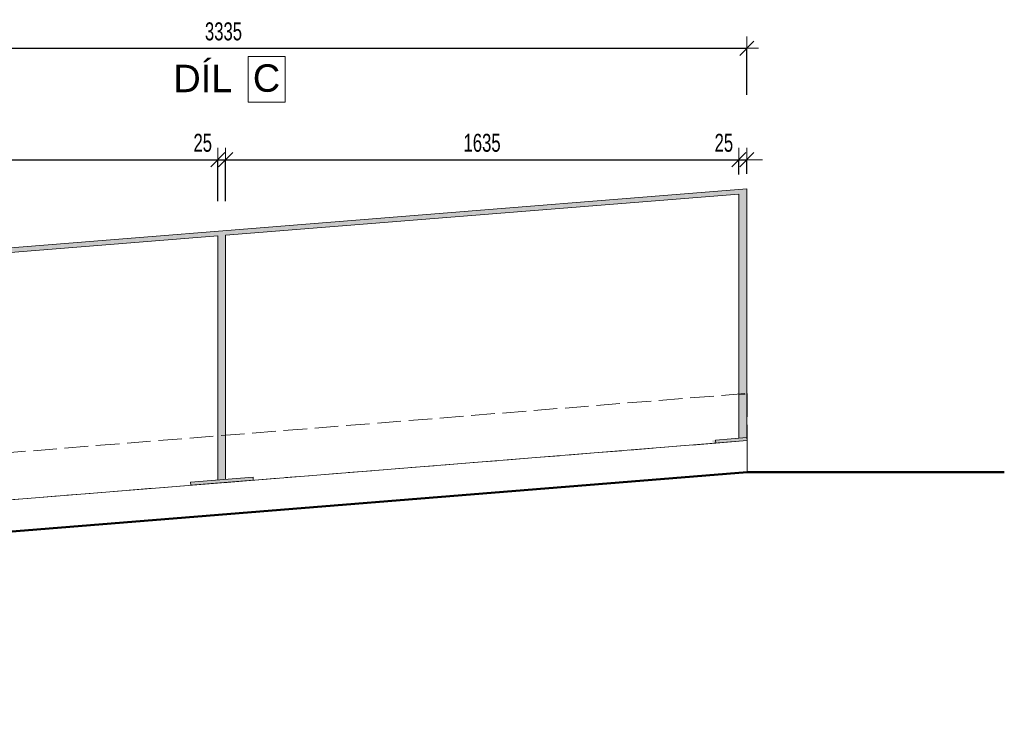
# Model space of a CAD drawing. Header units: millimetres. Extents: x -27650 to 9270, y -105989 to -87594.
# Tile 15 of 15: x 6132 to 9270, y -90345 to -88094. Entities that reach past the tile are written whole.
import ezdxf

# ---------------------------------------------------------------- set-up
doc = ezdxf.new("R2010")
doc.units = ezdxf.units.MM
doc.header["$PDMODE"] = 65
doc.linetypes.add('Carkovana 2x_1', pattern=[100, 75, -25])
doc.linetypes.add('Cerchovana_1', pattern=[125, 75, -25, 0, -25])
doc.layers.add('XR$1$(Z17) - ZÁBRADLÍ OPĚRNÁ ZEĎ - CELEK 1_50_1', color=7, linetype='Continuous', lineweight=25)
doc.styles.add('ARIAL', font='ARIAL.TTF')
doc.styles.add('ARIALNARROW', font='ARIALN.TTF')
doc.dimstyles.new('DIMSTYLE_4', dxfattribs={"dimtxt": 57.25, "dimasz": 75, "dimexe": 0, "dimexo": 0, "dimgap": 28.625, "dimtad": 2, "dimdec": 0, "dimrnd": 5, "dimzin": 12, "dimdsep": 46, "dimtxsty": 'ARIALNARROW', "dimblk1": 'ALL_ML_STRICH', "dimblk2": 'ALL_ML_STRICH', "dimsah": 1, "dimcen": 0, "dimclrd": 6, "dimclre": 6, "dimclrt": 6, "dimadec": 0, "dimazin": 0, "dimtfac": 1, "dimtdec": 0, "dimtix": 1, "dimtmove": 2, "dimatfit": 3, "dimfxl": 0, "dimtvp": 1.2, "dimtzin": 0, "dimlwd": 0, "dimlwe": 13, "dimarcsym": 0})
doc.dimstyles.new('DIMSTYLE_5', dxfattribs={"dimtxt": 57.25, "dimasz": 75, "dimexe": 0, "dimexo": 0, "dimgap": 28.625, "dimtad": 2, "dimdec": 0, "dimrnd": 5, "dimzin": 12, "dimdsep": 46, "dimtxsty": 'ARIALNARROW', "dimblk1": 'ALL_ML_STRICH', "dimblk2": 'ALL_ML_STRICH', "dimsah": 1, "dimcen": 0, "dimclrd": 6, "dimclre": 6, "dimclrt": 6, "dimadec": 0, "dimazin": 0, "dimtfac": 1, "dimtdec": 0, "dimtix": 1, "dimtmove": 2, "dimatfit": 3, "dimfxl": 0, "dimtzin": 0, "dimlwd": 0, "dimlwe": 13, "dimarcsym": 0})

# ---------------------------------------------------------------- blocks, each defined once
blk = doc.blocks.new('KOMPLEXNÍ OBJEKT_7')
at = {"layer": 'XR$1$(Z17) - ZÁBRADLÍ OPĚRNÁ ZEĎ - CELEK 1_50_1', "color": 5, "linetype": 'Continuous', "lineweight": 13}
for p, q in [((8449.5, -89425.2), (8349.8, -89433.2)), ((8450.3, -89435.1), (8449.5, -89425.2)), ((8349.8, -89433.2), (8350.6, -89443.1)), ((8350.6, -89443.1), (8450.3, -89435.1))]:
    blk.add_line(p, q, dxfattribs=at)
blk = doc.blocks.new('KOMPLEXNÍ OBJEKT_8')
at = {"layer": 'XR$1$(Z17) - ZÁBRADLÍ OPĚRNÁ ZEĎ - CELEK 1_50_1', "color": 5, "linetype": 'Continuous', "lineweight": 13}
for p, q in [((5215.3, -89684.6), (5115.6, -89692.6)), ((5115.6, -89692.6), (5116.4, -89702.5)), ((5116.4, -89702.5), (5216.1, -89694.5)), ((5216.1, -89694.5), (5215.3, -89684.6))]:
    blk.add_line(p, q, dxfattribs=at)
blk = doc.blocks.new('KOMPLEXNÍ OBJEKT_6')
at = {"layer": 'XR$1$(Z17) - ZÁBRADLÍ OPĚRNÁ ZEĎ - CELEK 1_50_1', "color": 5, "linetype": 'Continuous', "lineweight": 13}
for p, q in [((5115.6, -88899.7), (8449.5, -88632.3)), ((8449.5, -89425.2), (8449.5, -88632.3)), ((6788.8, -88780.5), (8424.5, -88649.3)), ((8424.5, -88649.3), (8424.5, -89427.2)), ((5130.6, -88913.5), (6763.8, -88782.5)), ((6763.8, -88782.5), (6763.8, -89559.3)), ((6788.8, -89559.3), (6788.8, -88780.5)), ((5115.6, -89692.6), (5115.6, -88899.7)), ((5130.6, -88913.5), (5130.6, -89691.3)), ((6876, -89551.3), (6676.6, -89567.3)), ((6876.8, -89561.3), (6876, -89551.3)), ((6676.6, -89567.3), (6677.4, -89577.3)), ((6677.4, -89577.3), (6876.8, -89561.3))]:
    blk.add_line(p, q, dxfattribs=at)
for name in ['KOMPLEXNÍ OBJEKT_7', 'KOMPLEXNÍ OBJEKT_8']:
    blk.add_blockref(name, (0, 0), dxfattribs=at)
blk = doc.blocks.new('ALL_ML_STRICH')
at = {"color": 0, "linetype": 'ByBlock', "lineweight": -2}
for p, q in [((0, -0.5), (0, 0.5)), ((-1, 0), (0.5, 0)), ((-0.3, -0.3), (0.3, 0.3))]:
    blk.add_line(p, q, dxfattribs=at)
blk = doc.blocks.new('*D24')
at = {"layer": 'DEFPOINTS', "color": 6, "linetype": 'Continuous', "lineweight": 13}
for p in [(5130.6, -88539.9), (6763.8, -88782.5), (5130.6, -88913.5)]:
    blk.add_point(p, dxfattribs=at)
at = {"layer": 'XR$1$(Z17) - ZÁBRADLÍ OPĚRNÁ ZEĎ - CELEK 1_50_1', "color": 6, "linetype": 'Continuous', "lineweight": -2}
for p, q in [((5130.6, -88756.1), (5130.6, -88539.9)), ((5130.6, -88539.9), (6763.8, -88539.9)), ((6763.8, -88672.3), (6763.8, -88539.9))]:
    blk.add_line(p, q, dxfattribs=at)
at = {"layer": 'XR$1$(Z17) - ZÁBRADLÍ OPĚRNÁ ZEĎ - CELEK 1_50_1', "color": 6, "linetype": 'Continuous', "lineweight": 13, "xscale": 75, "yscale": 75, "zscale": 75, "rotation": 180}
blk.add_blockref('ALL_ML_STRICH', (5130.6, -88539.9), dxfattribs=at)
at = {"layer": 'XR$1$(Z17) - ZÁBRADLÍ OPĚRNÁ ZEĎ - CELEK 1_50_1', "color": 6, "linetype": 'Continuous', "lineweight": 13, "xscale": 75, "yscale": 75, "zscale": 75}
blk.add_blockref('ALL_ML_STRICH', (6763.8, -88539.9), dxfattribs=at)
at = {"layer": 'XR$1$(Z17) - ZÁBRADLÍ OPĚRNÁ ZEĎ - CELEK 1_50_1', "color": 6, "linetype": 'Continuous', "lineweight": 13, "insert": (5946.6, -88486.3), "char_height": 57.25, "width": 185.817, "attachment_point": 5, "style": 'ARIALNARROW'}
blk.add_mtext('\\W0.81;\\A1;{1635}', dxfattribs=at)
blk = doc.blocks.new('*D25')
at = {"layer": 'DEFPOINTS', "color": 6, "linetype": 'Continuous', "lineweight": 13}
for p in [(6763.8, -88539.9), (6763.8, -88782.5), (6788.8, -88780.5)]:
    blk.add_point(p, dxfattribs=at)
at = {"layer": 'XR$1$(Z17) - ZÁBRADLÍ OPĚRNÁ ZEĎ - CELEK 1_50_1', "color": 6, "linetype": 'Continuous', "lineweight": -2}
for p, q in [((6763.8, -88672.3), (6763.8, -88539.9)), ((6763.8, -88539.9), (6788.8, -88539.9)), ((6788.8, -88672.3), (6788.8, -88539.9))]:
    blk.add_line(p, q, dxfattribs=at)
at = {"layer": 'XR$1$(Z17) - ZÁBRADLÍ OPĚRNÁ ZEĎ - CELEK 1_50_1', "color": 6, "linetype": 'Continuous', "lineweight": 13, "xscale": 75, "yscale": 75, "zscale": 75}
blk.add_blockref('ALL_ML_STRICH', (6788.8, -88539.9), dxfattribs=at)
at = {"layer": 'XR$1$(Z17) - ZÁBRADLÍ OPĚRNÁ ZEĎ - CELEK 1_50_1', "color": 6, "linetype": 'Continuous', "lineweight": 13, "xscale": 75, "yscale": 75, "zscale": 75, "rotation": 180}
blk.add_blockref('ALL_ML_STRICH', (6763.8, -88539.9), dxfattribs=at)
at = {"layer": 'XR$1$(Z17) - ZÁBRADLÍ OPĚRNÁ ZEĎ - CELEK 1_50_1', "color": 6, "linetype": 'Continuous', "lineweight": 13, "insert": (6715.8, -88486.3), "char_height": 57.25, "width": 92.909, "attachment_point": 5, "style": 'ARIALNARROW'}
blk.add_mtext('\\W0.81;\\A1;{25}', dxfattribs=at)
blk = doc.blocks.new('*D26')
at = {"layer": 'DEFPOINTS', "color": 6, "linetype": 'Continuous', "lineweight": 13}
for p in [(6788.8, -88539.9), (8424.5, -88649.3), (6788.8, -88780.5)]:
    blk.add_point(p, dxfattribs=at)
at = {"layer": 'XR$1$(Z17) - ZÁBRADLÍ OPĚRNÁ ZEĎ - CELEK 1_50_1', "color": 6, "linetype": 'Continuous', "lineweight": -2}
for p, q in [((6788.8, -88672.3), (6788.8, -88539.9)), ((6788.8, -88539.9), (8424.5, -88539.9)), ((8424.5, -88586.5), (8424.5, -88539.9))]:
    blk.add_line(p, q, dxfattribs=at)
at = {"layer": 'XR$1$(Z17) - ZÁBRADLÍ OPĚRNÁ ZEĎ - CELEK 1_50_1', "color": 6, "linetype": 'Continuous', "lineweight": 13, "xscale": 75, "yscale": 75, "zscale": 75, "rotation": 180}
blk.add_blockref('ALL_ML_STRICH', (6788.8, -88539.9), dxfattribs=at)
at = {"layer": 'XR$1$(Z17) - ZÁBRADLÍ OPĚRNÁ ZEĎ - CELEK 1_50_1', "color": 6, "linetype": 'Continuous', "lineweight": 13, "xscale": 75, "yscale": 75, "zscale": 75}
blk.add_blockref('ALL_ML_STRICH', (8424.5, -88539.9), dxfattribs=at)
at = {"layer": 'XR$1$(Z17) - ZÁBRADLÍ OPĚRNÁ ZEĎ - CELEK 1_50_1', "color": 6, "linetype": 'Continuous', "lineweight": 13, "insert": (7606, -88486.3), "char_height": 57.25, "width": 185.817, "attachment_point": 5, "style": 'ARIALNARROW'}
blk.add_mtext('\\W0.81;\\A1;{1635}', dxfattribs=at)
blk = doc.blocks.new('*D27')
at = {"layer": 'DEFPOINTS', "color": 6, "linetype": 'Continuous', "lineweight": 13}
for p in [(8424.5, -88539.9), (8449.5, -88632.3), (8424.5, -88649.3)]:
    blk.add_point(p, dxfattribs=at)
at = {"layer": 'XR$1$(Z17) - ZÁBRADLÍ OPĚRNÁ ZEĎ - CELEK 1_50_1', "color": 6, "linetype": 'Continuous', "lineweight": -2}
for p, q in [((8424.5, -88586.5), (8424.5, -88539.9)), ((8424.5, -88539.9), (8449.5, -88539.9)), ((8449.5, -88585.1), (8449.5, -88539.9))]:
    blk.add_line(p, q, dxfattribs=at)
at = {"layer": 'XR$1$(Z17) - ZÁBRADLÍ OPĚRNÁ ZEĎ - CELEK 1_50_1', "color": 6, "linetype": 'Continuous', "lineweight": 13, "xscale": 75, "yscale": 75, "zscale": 75}
blk.add_blockref('ALL_ML_STRICH', (8449.5, -88539.9), dxfattribs=at)
at = {"layer": 'XR$1$(Z17) - ZÁBRADLÍ OPĚRNÁ ZEĎ - CELEK 1_50_1', "color": 6, "linetype": 'Continuous', "lineweight": 13, "xscale": 75, "yscale": 75, "zscale": 75, "rotation": 180}
blk.add_blockref('ALL_ML_STRICH', (8424.5, -88539.9), dxfattribs=at)
at = {"layer": 'XR$1$(Z17) - ZÁBRADLÍ OPĚRNÁ ZEĎ - CELEK 1_50_1', "color": 6, "linetype": 'Continuous', "lineweight": 13, "insert": (8376.5, -88486.3), "char_height": 57.25, "width": 92.909, "attachment_point": 5, "style": 'ARIALNARROW'}
blk.add_mtext('\\W0.81;\\A1;{25}', dxfattribs=at)
blk = doc.blocks.new('*D30')
at = {"layer": 'DEFPOINTS', "color": 6, "linetype": 'Continuous', "lineweight": 13}
for p in [(5115.6, -88184.9), (8449.5, -88632.3), (5115.6, -88899.7)]:
    blk.add_point(p, dxfattribs=at)
at = {"layer": 'XR$1$(Z17) - ZÁBRADLÍ OPĚRNÁ ZEĎ - CELEK 1_50_1', "color": 6, "linetype": 'Continuous', "lineweight": -2}
for p, q in [((5115.6, -88333), (5115.6, -88184.9)), ((5115.6, -88184.9), (8449.5, -88184.9)), ((8449.5, -88333), (8449.5, -88184.9))]:
    blk.add_line(p, q, dxfattribs=at)
at = {"layer": 'XR$1$(Z17) - ZÁBRADLÍ OPĚRNÁ ZEĎ - CELEK 1_50_1', "color": 6, "linetype": 'Continuous', "lineweight": 13, "xscale": 75, "yscale": 75, "zscale": 75, "rotation": 180}
blk.add_blockref('ALL_ML_STRICH', (5115.6, -88184.9), dxfattribs=at)
at = {"layer": 'XR$1$(Z17) - ZÁBRADLÍ OPĚRNÁ ZEĎ - CELEK 1_50_1', "color": 6, "linetype": 'Continuous', "lineweight": 13, "xscale": 75, "yscale": 75, "zscale": 75}
blk.add_blockref('ALL_ML_STRICH', (8449.5, -88184.9), dxfattribs=at)
at = {"layer": 'XR$1$(Z17) - ZÁBRADLÍ OPĚRNÁ ZEĎ - CELEK 1_50_1', "color": 6, "linetype": 'Continuous', "lineweight": 13, "insert": (6781.9, -88131.3), "char_height": 57.25, "width": 185.817, "attachment_point": 5, "style": 'ARIALNARROW'}
blk.add_mtext('\\W0.81;\\A1;{3335}', dxfattribs=at)

msp = doc.modelspace()

# ---------------------------------------------------------------- hatches: boundary and pattern name
at = {"layer": 'XR$1$(Z17) - ZÁBRADLÍ OPĚRNÁ ZEĎ - CELEK 1_50_1', "linetype": 'Cerchovana_1', "lineweight": 13}
msp.add_hatch(color=171, dxfattribs=at).paths.add_polyline_path([(8340.6, -89443.9), (8450.3, -89435.1), (8449.5, -89425.2), (8449.5, -88632.3), (5115.6, -88899.7), (5115.6, -89692.6), (5116.4, -89702.5), (5206.1, -89695.3), (5205.3, -89685.4), (5130.6, -89691.3), (5130.6, -88913.5), (6763.8, -88782.5), (6763.8, -89560.3), (6676.6, -89567.3), (6677.4, -89577.3), (6876.8, -89561.3), (6876, -89551.3), (6788.8, -89558.3), (6788.8, -88780.5), (8424.5, -88649.3), (8424.5, -89427.2), (8339.8, -89434)])

# ---------------------------------------------------------------- linework, layer by layer
at = {"layer": 'XR$1$(Z17) - ZÁBRADLÍ OPĚRNÁ ZEĎ - CELEK 1_50_1', "color": 8, "linetype": 'Carkovana 2x_1', "lineweight": 13}
for p, q in [((-1599, -90090.7), (8450.3, -89284.6)), ((8450.3, -89284.6), (8450.3, -89435.1)), ((8450.3, -89435.1), (-1587, -90240.3))]:
    msp.add_line(p, q, dxfattribs=at)
at = {"layer": 'XR$1$(Z17) - ZÁBRADLÍ OPĚRNÁ ZEĎ - CELEK 1_50_1', "color": 8, "linetype": 'Continuous', "lineweight": 13}
msp.add_line((8444.3, -89286.7), (8424.3, -89286.7), dxfattribs=at)
at = {"layer": 'XR$1$(Z17) - ZÁBRADLÍ OPĚRNÁ ZEĎ - CELEK 1_50_1', "color": 7, "linetype": 'Continuous', "lineweight": 13}
for q in [(-1549.7, -90237.3), (8450.3, -89535.1)]:
    msp.add_line((8450.3, -89435.1), q, dxfattribs=at)
at = {"layer": 'XR$1$(Z17) - ZÁBRADLÍ OPĚRNÁ ZEĎ - CELEK 1_50_1', "color": 7, "linetype": 'Continuous', "lineweight": 50}
for p, q in [((-1549.7, -90345.4), (8450.3, -89535.1)), ((8450.3, -89535.1), (9270.3, -89535.1))]:
    msp.add_line(p, q, dxfattribs=at)
at = {"layer": 'XR$1$(Z17) - ZÁBRADLÍ OPĚRNÁ ZEĎ - CELEK 1_50_1', "color": 7, "linetype": 'Continuous', "lineweight": 13}
msp.add_lwpolyline([(6860.9, -88356.8), (6978.3, -88356.8), (6978.3, -88210.9), (6860.9, -88210.9), (6860.9, -88356.8)], dxfattribs=at)

# ---------------------------------------------------------------- block references
at = {"layer": 'XR$1$(Z17) - ZÁBRADLÍ OPĚRNÁ ZEĎ - CELEK 1_50_1', "color": 5, "linetype": 'Continuous', "lineweight": 13}
msp.add_blockref('KOMPLEXNÍ OBJEKT_6', (0, 0), dxfattribs=at)

# ---------------------------------------------------------------- texts
at = {"layer": 'XR$1$(Z17) - ZÁBRADLÍ OPĚRNÁ ZEĎ - CELEK 1_50_1', "color": 7, "linetype": 'Continuous', "lineweight": 13, "char_height": 87.5, "attachment_point": 7, "style": 'ARIAL'}
for s, insert, width in [('\\W0.99;DÍL ', (6622.1, -88324.7), 267.677), ('\\W0.99;C', (6875.4, -88324.7), 131.458)]:
    msp.add_mtext(s, dxfattribs=dict(at, insert=insert, width=width))

# ---------------------------------------------------------------- dimensions: what is measured, and where the dimension line sits
at = {"layer": 'XR$1$(Z17) - ZÁBRADLÍ OPĚRNÁ ZEĎ - CELEK 1_50_1', "color": 6, "linetype": 'Continuous', "lineweight": 13}
for base, p1, p2, dimstyle, picture, middle in [((8449.5, -88184.9), (5115.6, -88333), (8449.5, -88333), 'DIMSTYLE_5', '*D30', (6781.9, -88131.3)), ((6763.8, -88539.9), (5130.6, -88756.1), (6763.8, -88672.3), 'DIMSTYLE_5', '*D24', (5946.6, -88486.3)), ((6788.8, -88539.9), (6763.8, -88672.3), (6788.8, -88672.3), 'DIMSTYLE_4', '*D25', (6715.8, -88486.3)), ((8424.5, -88539.9), (6788.8, -88672.3), (8424.5, -88586.5), 'DIMSTYLE_5', '*D26', (7606, -88486.3)), ((8449.5, -88539.9), (8424.5, -88586.5), (8449.5, -88585.1), 'DIMSTYLE_4', '*D27', (8376.5, -88486.3))]:
    dim = msp.add_linear_dim(base=base, p1=p1, p2=p2, dimstyle=dimstyle, override={"dimpost": '<>', "dimclrd": 6, "dimclre": 6, "dimclrt": 6, "dimlwd": 0, "dimlwe": 13}, dxfattribs=at)
    dim.commit()
    dim.dimension.update_dxf_attribs({"geometry": picture, "text_midpoint": middle, "dimtype": 160})

doc.saveas('drawing.dxf')
